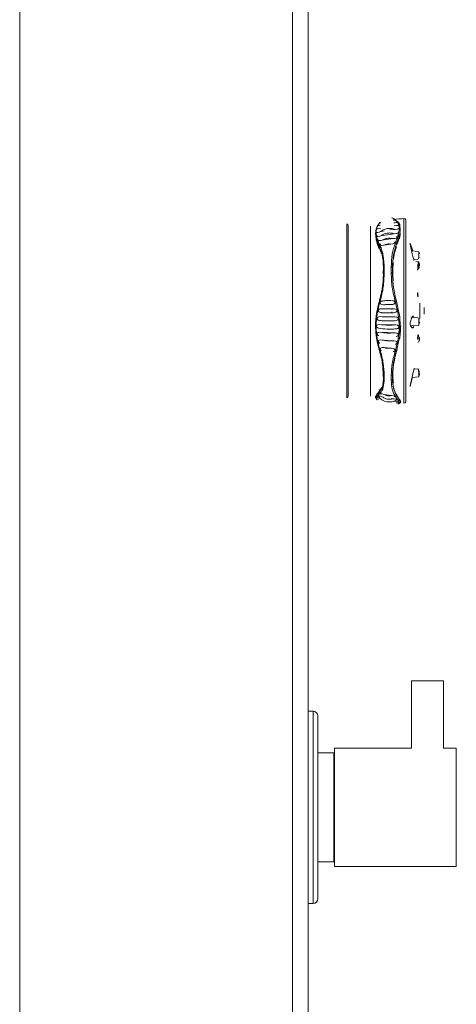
# Model space of a CAD drawing. Header units: millimetres. Extents: x 327.76 to 328.08, y 267.5 to 269.2.
# Tile 2 of 4: x 327.76 to 327.89, y 268.04 to 268.35. Entities that reach past the tile are written whole.
import ezdxf

# ---------------------------------------------------------------- set-up
doc = ezdxf.new("R2010")
doc.units = ezdxf.units.MM
doc.layers.add('SANINDUSA', color=3, linetype='Continuous')

msp = doc.modelspace()

# ---------------------------------------------------------------- linework, layer by layer
at = {"layer": 'SANINDUSA', "linetype": 'Continuous', "lineweight": 15}
for p, q in [((327.75869, 269.06087), (327.75869, 267.82087)), ((327.84377, 267.82087), (327.84377, 269.06087)), ((327.84869, 269.06087), (327.84869, 267.82087)), ((327.87637, 268.28781), (327.87576, 268.28817)), ((327.87638, 268.28758), (327.87637, 268.28781)), ((327.87856, 268.28858), (327.87856, 268.23099)), ((327.87915, 268.28816), (327.87915, 268.2314)), ((327.86073, 268.23346), (327.86073, 268.28694)), ((327.86113, 268.23327), (327.86113, 268.2863)), ((327.86816, 268.2862), (327.86816, 268.2333)), ((327.87108, 268.28442), (327.87238, 268.28474)), ((327.87412, 268.28505), (327.87576, 268.2852)), ((327.87715, 268.28589), (327.87727, 268.28567)), ((327.87727, 268.28567), (327.87725, 268.28675)), ((327.87727, 268.28567), (327.87739, 268.2851)), ((327.8697, 268.28388), (327.8697, 268.28388)), ((327.86972, 268.28399), (327.86972, 268.28388)), ((327.86972, 268.28374), (327.86972, 268.28364)), ((327.87134, 268.28321), (327.87549, 268.28386)), ((327.87177, 268.28184), (327.87506, 268.28233)), ((327.87713, 268.28271), (327.87712, 268.28316)), ((327.87088, 268.27953), (327.87086, 268.27909)), ((327.87088, 268.27984), (327.87088, 268.27959)), ((327.87235, 268.28031), (327.87448, 268.2806)), ((327.87624, 268.28054), (327.87624, 268.28064)), ((327.88305, 268.27834), (327.88095, 268.27848)), ((327.88326, 268.27803), (327.88322, 268.27817)), ((327.8817, 268.27592), (327.88288, 268.27584)), ((327.88303, 268.2751), (327.8823, 268.27514)), ((327.88337, 268.27756), (327.88326, 268.27803)), ((327.87203, 268.27209), (327.87216, 268.27276)), ((327.87203, 268.2712), (327.87203, 268.27209)), ((327.87216, 268.27182), (327.87216, 268.27276)), ((327.87238, 268.2717), (327.87238, 268.27303)), ((327.8746, 268.27347), (327.8746, 268.27162)), ((327.875, 268.27313), (327.87507, 268.27269)), ((327.8752, 268.27483), (327.87507, 268.27269)), ((327.87507, 268.27269), (327.87507, 268.27112)), ((327.87513, 268.27151), (327.87513, 268.27313)), ((327.88269, 268.27262), (327.88289, 268.27261)), ((327.88336, 268.27432), (327.88322, 268.27491)), ((327.87216, 268.27182), (327.87203, 268.2712)), ((327.875, 268.2715), (327.87507, 268.27112)), ((327.87507, 268.27112), (327.87515, 268.26916)), ((327.87088, 268.26285), (327.87086, 268.26284)), ((327.87088, 268.26285), (327.87088, 268.2628)), ((327.87499, 268.26295), (327.87464, 268.26296)), ((327.87235, 268.26169), (327.87448, 268.26172)), ((327.87481, 268.26021), (327.87481, 268.26046)), ((327.87551, 268.26043), (327.8753, 268.26043)), ((327.87624, 268.26265), (327.87624, 268.26267)), ((327.87624, 268.26267), (327.87628, 268.26254)), ((327.88354, 268.26218), (327.88354, 268.25738)), ((327.88482, 268.26086), (327.88482, 268.2587)), ((327.87549, 268.25792), (327.87134, 268.25797)), ((327.87481, 268.25918), (327.87481, 268.25942)), ((327.87529, 268.25921), (327.87552, 268.25921)), ((327.87713, 268.25868), (327.87712, 268.25864)), ((327.88295, 268.25766), (327.88074, 268.25763)), ((327.88334, 268.2569), (327.88315, 268.25747)), ((327.8697, 268.25508), (327.8697, 268.25508)), ((327.86972, 268.25508), (327.86972, 268.25506)), ((327.87739, 268.25482), (327.87739, 268.25502)), ((327.87762, 268.25515), (327.87762, 268.2549)), ((327.88062, 268.25513), (327.88298, 268.25516)), ((327.88319, 268.25534), (327.88335, 268.25593)), ((327.87549, 268.2529), (327.87134, 268.25309)), ((327.87506, 268.25047), (327.87177, 268.25067)), ((327.87727, 268.25146), (327.87725, 268.25111)), ((327.87084, 268.2478), (327.87086, 268.24761)), ((327.87448, 268.24812), (327.87235, 268.24829)), ((327.87641, 268.24786), (327.87637, 268.24738)), ((327.88286, 268.24992), (327.88301, 268.24992)), ((327.87545, 268.24377), (327.87537, 268.2432)), ((327.88287, 268.24164), (327.88169, 268.24155)), ((327.88175, 268.24155), (327.88179, 268.24182)), ((327.8833, 268.24092), (327.88304, 268.24155)), ((327.87203, 268.24004), (327.87203, 268.24073)), ((327.87203, 268.24073), (327.87216, 268.2397)), ((327.87216, 268.23898), (327.87203, 268.24004)), ((327.8721, 268.2398), (327.8721, 268.23933)), ((327.87216, 268.23898), (327.87216, 268.2397)), ((327.87238, 268.2387), (327.87238, 268.23973)), ((327.8746, 268.23965), (327.8746, 268.23821)), ((327.875, 268.23993), (327.87507, 268.24057)), ((327.875, 268.23867), (327.87507, 268.23936)), ((327.87507, 268.24057), (327.87507, 268.23936)), ((327.87513, 268.23866), (327.87513, 268.23992)), ((327.88111, 268.23899), (327.88306, 268.23914)), ((327.88115, 268.23872), (327.88123, 268.239)), ((327.88324, 268.23932), (327.88338, 268.23992)), ((327.88338, 268.23992), (327.88338, 268.23992)), ((327.87088, 268.2346), (327.87086, 268.23522)), ((327.86073, 268.23263), (327.86073, 268.23346)), ((327.86972, 268.23305), (327.86972, 268.23283)), ((327.86972, 268.23278), (327.86972, 268.23273)), ((327.86972, 268.23272), (327.86972, 268.23266)), ((327.86972, 268.23266), (327.86976, 268.2326)), ((327.86976, 268.2326), (327.86996, 268.23231)), ((327.87208, 268.23287), (327.87177, 268.23293)), ((327.87448, 268.23333), (327.87235, 268.2337)), ((327.87506, 268.23234), (327.87452, 268.23243)), ((327.87624, 268.23354), (327.87625, 268.23377)), ((327.87624, 268.23343), (327.87624, 268.23354)), ((327.87692, 268.23072), (327.87739, 268.23126)), ((327.87726, 268.23117), (327.87725, 268.23104)), ((327.8774, 268.23131), (327.8774, 268.23131)), ((327.88089, 268.14428), (327.88089, 268.12328)), ((327.89089, 268.12328), (327.89089, 268.14428)), ((327.85019, 268.13478), (327.84869, 268.13478)), ((327.85019, 268.07478), (327.85019, 268.13478)), ((327.85169, 268.13328), (327.85169, 268.07631)), ((327.85669, 268.12178), (327.85169, 268.12178)), ((327.85669, 268.08778), (327.85669, 268.12178)), ((327.88089, 268.12328), (327.85689, 268.12328)), ((327.85689, 268.08628), (327.85689, 268.12328)), ((327.89489, 268.12328), (327.89089, 268.12328)), ((327.89489, 268.08628), (327.89489, 268.12328)), ((327.85169, 268.08778), (327.85669, 268.08778)), ((327.85689, 268.08628), (327.89489, 268.08628)), ((327.85169, 268.07631), (327.85169, 268.07628)), ((327.84869, 268.07478), (327.85019, 268.07478))]:
    msp.add_line(p, q, dxfattribs=at)
at = {"layer": 'SANINDUSA', "linetype": 'Continuous', "lineweight": 15, "flags": 128}
for points in [[(327.87531, 268.28803), (327.8754, 268.28804), (327.87562, 268.28809), (327.87571, 268.28812), (327.87575, 268.28815), (327.87573, 268.28819)], [(327.87538, 268.28728), (327.87575, 268.2873), (327.87604, 268.28734), (327.87629, 268.28739), (327.87637, 268.28743), (327.87641, 268.28747), (327.8764, 268.28751), (327.87637, 268.28753)], [(327.87002, 268.28439), (327.86998, 268.28432), (327.86999, 268.28426), (327.87003, 268.28423), (327.87014, 268.28421), (327.87036, 268.28422), (327.87082, 268.28434), (327.87108, 268.28442)], [(327.87019, 268.28548), (327.87015, 268.28543), (327.87016, 268.28538), (327.87021, 268.28536), (327.87031, 268.28535), (327.87054, 268.28538), (327.87103, 268.28551), (327.87134, 268.28561)], [(327.87056, 268.28646), (327.87053, 268.28643), (327.87054, 268.28639), (327.87059, 268.28638), (327.8707, 268.28638), (327.87095, 268.28643), (327.87117, 268.28649)], [(327.87118, 268.28734), (327.87116, 268.28732), (327.87118, 268.28729), (327.87124, 268.28729), (327.87135, 268.2873)], [(327.87549, 268.28634), (327.8762, 268.28638), (327.87645, 268.28641), (327.87668, 268.28646), (327.87677, 268.28651), (327.87682, 268.28656), (327.87681, 268.28661), (327.87676, 268.28665)], [(327.87549, 268.28386), (327.8762, 268.28391), (327.87645, 268.28396), (327.87668, 268.28404), (327.87677, 268.2841), (327.87682, 268.28418), (327.87681, 268.28425), (327.87676, 268.28432)], [(327.87576, 268.2852), (327.87644, 268.28524), (327.87667, 268.28528), (327.87687, 268.28534), (327.87696, 268.2854), (327.87701, 268.28547), (327.87699, 268.28553), (327.87694, 268.28558)], [(327.8702, 268.28326), (327.87015, 268.28316), (327.87016, 268.2831), (327.87021, 268.28305), (327.87031, 268.28302), (327.87054, 268.28302), (327.87103, 268.28312), (327.87134, 268.28321)], [(327.87057, 268.28198), (327.87053, 268.28188), (327.87054, 268.28181), (327.87059, 268.28176), (327.8707, 268.28171), (327.87095, 268.2817), (327.87146, 268.28177), (327.87177, 268.28184)], [(327.87448, 268.2806), (327.87514, 268.28069), (327.8754, 268.28077), (327.87562, 268.28089), (327.87571, 268.28098), (327.87575, 268.28109), (327.87573, 268.28119), (327.87567, 268.28127), (327.87557, 268.28133)], [(327.87506, 268.28233), (327.87575, 268.2824), (327.87604, 268.28246), (327.87629, 268.28257), (327.87637, 268.28264), (327.87641, 268.28273), (327.8764, 268.28281), (327.87635, 268.28288), (327.87626, 268.28294)], [(327.87737, 268.28416), (327.87735, 268.28346), (327.87713, 268.28224)], [(327.87128, 268.28069), (327.8712, 268.28059), (327.87116, 268.28048), (327.87118, 268.28039), (327.87124, 268.28032), (327.87137, 268.28026), (327.87163, 268.28023), (327.87216, 268.28028), (327.87235, 268.28031), (327.87235, 268.28031)], [(327.87628, 268.27977), (327.87564, 268.27785), (327.87529, 268.27597)], [(327.88115, 268.27917), (327.88063, 268.28064), (327.8805, 268.2809), (327.88047, 268.28092), (327.88046, 268.28091), (327.88046, 268.28086), (327.88047, 268.28079), (327.8805, 268.28063), (327.8806, 268.2801), (327.88115, 268.27755)], [(327.88135, 268.27845), (327.88121, 268.27897), (327.88115, 268.27917)], [(327.88115, 268.27755), (327.88135, 268.2767), (327.88151, 268.27612), (327.88165, 268.27573), (327.88175, 268.27559), (327.88179, 268.27572), (327.88179, 268.27592)], [(327.88309, 268.276), (327.88325, 268.27643), (327.88331, 268.27658)], [(327.8746, 268.27347), (327.87468, 268.27347), (327.87475, 268.27346), (327.87482, 268.27345), (327.87488, 268.27342), (327.87493, 268.2734), (327.87497, 268.27337), (327.87499, 268.27333), (327.875, 268.2733)], [(327.88287, 268.27296), (327.88288, 268.27269), (327.88289, 268.27261)], [(327.88311, 268.27277), (327.88329, 268.27326), (327.88332, 268.27335)], [(327.88338, 268.27419), (327.88337, 268.2743), (327.88336, 268.27433), (327.88335, 268.27429), (327.88334, 268.27418), (327.88332, 268.27402), (327.88331, 268.27383), (327.8833, 268.27364), (327.8833, 268.27348), (327.8833, 268.27337), (327.88331, 268.27333), (327.88332, 268.27338), (327.88334, 268.27349), (327.88335, 268.27365), (327.88336, 268.27384), (327.88337, 268.27403), (327.88338, 268.27419)], [(327.87235, 268.26294), (327.87172, 268.26285), (327.87149, 268.26275), (327.87128, 268.26258), (327.8712, 268.26245), (327.87116, 268.2623), (327.87118, 268.26216), (327.87124, 268.26204), (327.87137, 268.26191), (327.87163, 268.26178), (327.87216, 268.26169), (327.87235, 268.26169)], [(327.87214, 268.26291), (327.87185, 268.26288), (327.87183, 268.26288)], [(327.87448, 268.26172), (327.87514, 268.26179), (327.8754, 268.26189), (327.87562, 268.26205), (327.87571, 268.26219), (327.87575, 268.26234), (327.87573, 268.26248), (327.87567, 268.2626), (327.87553, 268.26275), (327.87525, 268.26289), (327.87498, 268.26293)], [(327.88285, 268.26433), (327.88287, 268.2642), (327.8829, 268.26415), (327.88292, 268.26416), (327.88294, 268.26425), (327.88295, 268.2644), (327.88295, 268.2646), (327.88294, 268.26481), (327.88293, 268.26502), (327.8829, 268.26521), (327.8829, 268.26526), (327.88287, 268.26538), (327.88284, 268.26544), (327.88282, 268.26542), (327.8828, 268.26533), (327.88279, 268.26518), (327.88279, 268.26499), (327.8828, 268.26478), (327.88282, 268.26456), (327.88284, 268.26438), (327.88285, 268.26433)], [(327.87177, 268.26044), (327.87112, 268.26037), (327.87087, 268.26027), (327.87065, 268.26011), (327.87057, 268.25999), (327.87053, 268.25985), (327.87054, 268.25972), (327.87059, 268.25961), (327.8707, 268.25948), (327.87095, 268.25933), (327.87146, 268.25921), (327.87177, 268.2592)], [(327.87151, 268.26041), (327.87136, 268.26041), (327.87133, 268.26041)], [(327.87506, 268.25919), (327.87575, 268.25926), (327.87604, 268.25935), (327.87629, 268.25953), (327.87637, 268.25965), (327.87641, 268.2598), (327.8764, 268.25993), (327.87635, 268.26004), (327.87622, 268.26018), (327.87595, 268.26033), (327.87539, 268.26044), (327.87506, 268.26046)], [(327.87134, 268.25797), (327.87069, 268.2579), (327.87048, 268.25782), (327.87028, 268.25769), (327.8702, 268.25757), (327.87015, 268.25743), (327.87016, 268.2573), (327.87021, 268.2572), (327.87031, 268.25706), (327.87054, 268.25691), (327.87103, 268.25676), (327.87134, 268.25674)], [(327.87088, 268.2568), (327.871, 268.25678), (327.87105, 268.25678)], [(327.87134, 268.25923), (327.87134, 268.25923), (327.87151, 268.25923)], [(327.87549, 268.25665), (327.8762, 268.25673), (327.87645, 268.25683), (327.87668, 268.25698), (327.87677, 268.2571), (327.87682, 268.25725), (327.87681, 268.25738), (327.87676, 268.25749), (327.87664, 268.25763), (327.87638, 268.25778), (327.87584, 268.2579), (327.87549, 268.25792)], [(327.87575, 268.25668), (327.87586, 268.25668), (327.87597, 268.25669)], [(327.87713, 268.25868), (327.87738, 268.25578), (327.87737, 268.25502)], [(327.88115, 268.25786), (327.88063, 268.25645), (327.8805, 268.256), (327.88047, 268.25585), (327.88046, 268.25573), (327.88046, 268.25563), (327.88047, 268.25553), (327.8805, 268.2554), (327.8806, 268.25514), (327.88115, 268.25446)], [(327.88171, 268.25764), (327.88165, 268.25789), (327.88153, 268.25815), (327.88138, 268.25819), (327.88121, 268.258), (327.88115, 268.25786)], [(327.87108, 268.25553), (327.87036, 268.25544), (327.8701, 268.25528), (327.87002, 268.25518), (327.86998, 268.25504), (327.86999, 268.25491), (327.87003, 268.2548), (327.87014, 268.25466), (327.87036, 268.2545), (327.87059, 268.25442)], [(327.87576, 268.25539), (327.87342, 268.25543), (327.87108, 268.25553)], [(327.87576, 268.25414), (327.87644, 268.25423), (327.87667, 268.25432), (327.87687, 268.25447), (327.87696, 268.2546), (327.87701, 268.25475), (327.87699, 268.25488), (327.87694, 268.25499), (327.8768, 268.25513), (327.87653, 268.25528), (327.87597, 268.25538), (327.87576, 268.25539)], [(327.87598, 268.25416), (327.87601, 268.25416), (327.87625, 268.25419)], [(327.8775, 268.25502), (327.87749, 268.25366), (327.87727, 268.25146)], [(327.88097, 268.25513), (327.88093, 268.25506), (327.88078, 268.25496), (327.88076, 268.25497)], [(327.88115, 268.25446), (327.88135, 268.25444), (327.88151, 268.2547), (327.88164, 268.25514)], [(327.87134, 268.25309), (327.87069, 268.25307), (327.87048, 268.25301), (327.87028, 268.25289), (327.8702, 268.25279), (327.87015, 268.25265), (327.87016, 268.25253), (327.87021, 268.25242), (327.87031, 268.25228), (327.87054, 268.25211), (327.87072, 268.25205)], [(327.87177, 268.25067), (327.87112, 268.25068), (327.87087, 268.25062), (327.87065, 268.25049), (327.87057, 268.25039), (327.87053, 268.25027), (327.87054, 268.25015), (327.87059, 268.25004), (327.8707, 268.2499), (327.87095, 268.24973), (327.87102, 268.2497)], [(327.8761, 268.25174), (327.8762, 268.25175), (327.87645, 268.25184), (327.87668, 268.25199), (327.87677, 268.25211), (327.87682, 268.25225), (327.87681, 268.25238), (327.87676, 268.25249), (327.87664, 268.25262), (327.87638, 268.25276), (327.87584, 268.25288), (327.87549, 268.2529), (327.87549, 268.2529)], [(327.87712, 268.25111), (327.87711, 268.25109), (327.87709, 268.25107), (327.87706, 268.25106), (327.87702, 268.25105), (327.87697, 268.25104), (327.87691, 268.25104), (327.87685, 268.25104), (327.87678, 268.25105)], [(327.88295, 268.25206), (327.88295, 268.25218), (327.88294, 268.25224), (327.88292, 268.25222), (327.88289, 268.25214), (327.88286, 268.25199), (327.88284, 268.2518), (327.88282, 268.25158), (327.8828, 268.25136), (327.88279, 268.25117), (327.88279, 268.25113), (327.8828, 268.251), (327.88281, 268.25095), (327.88283, 268.25096), (327.88285, 268.25105), (327.88288, 268.25119), (327.88291, 268.25139), (327.88293, 268.25161), (327.88294, 268.25182), (327.88295, 268.25201), (327.88295, 268.25206)], [(327.88321, 268.25012), (327.88334, 268.25062), (327.88336, 268.25071)], [(327.88338, 268.25097), (327.88337, 268.25115), (327.88336, 268.25135), (327.88335, 268.25152), (327.88334, 268.25163), (327.88332, 268.25168), (327.88331, 268.25166), (327.8833, 268.25156), (327.8833, 268.2514), (327.8833, 268.25122), (327.88331, 268.25102), (327.88332, 268.25085), (327.88334, 268.25074), (327.88335, 268.25069), (327.88336, 268.25071), (327.88337, 268.25081), (327.88338, 268.25097)], [(327.87235, 268.24829), (327.87172, 268.2483), (327.87149, 268.24825), (327.87128, 268.24813), (327.8712, 268.24802), (327.87116, 268.24789), (327.87118, 268.24776), (327.87124, 268.24765), (327.87137, 268.2475), (327.87152, 268.2474)], [(327.87524, 268.24704), (327.8754, 268.24709), (327.87562, 268.24724), (327.87571, 268.24736), (327.87575, 268.2475), (327.87573, 268.24763), (327.87567, 268.24774), (327.87553, 268.24787), (327.87525, 268.24801), (327.8747, 268.24811), (327.87448, 268.24812), (327.87448, 268.24812)], [(327.87577, 268.24934), (327.87604, 268.24942), (327.87629, 268.24959), (327.87637, 268.2497), (327.87641, 268.24984), (327.8764, 268.24996), (327.87635, 268.25006), (327.87622, 268.2502), (327.87595, 268.25034), (327.87539, 268.25045), (327.87506, 268.25047), (327.87506, 268.25047)], [(327.87641, 268.24786), (327.87579, 268.24559), (327.87546, 268.24378)], [(327.87624, 268.24736), (327.87622, 268.24734), (327.8762, 268.24732), (327.87617, 268.2473), (327.87612, 268.24729), (327.87607, 268.24729), (327.87601, 268.24729), (327.87595, 268.2473), (327.87589, 268.24731)], [(327.87176, 268.24393), (327.87194, 268.24272), (327.87203, 268.24073)], [(327.87533, 268.24377), (327.87525, 268.24328), (327.87507, 268.24057)], [(327.88179, 268.24184), (327.88178, 268.24185), (327.88174, 268.24171), (327.88165, 268.2414), (327.88153, 268.24089), (327.88138, 268.24023), (327.88121, 268.23949), (327.88115, 268.23921)], [(327.8746, 268.23965), (327.87468, 268.23965), (327.87475, 268.23966), (327.87482, 268.23968), (327.87488, 268.23971), (327.87493, 268.23975), (327.87497, 268.23979), (327.87499, 268.23984), (327.875, 268.23989)], [(327.87507, 268.23936), (327.87517, 268.23762), (327.87525, 268.23725)], [(327.88115, 268.23921), (327.88063, 268.23687), (327.8805, 268.23633), (327.88047, 268.23622), (327.88046, 268.23616), (327.88046, 268.23614), (327.88047, 268.23615), (327.8805, 268.23623), (327.8806, 268.2366), (327.88115, 268.23872)], [(327.87058, 268.23213), (327.87036, 268.23221), (327.87019, 268.23227), (327.87006, 268.23231), (327.87, 268.23232), (327.86998, 268.23231), (327.86999, 268.2323)], [(327.87134, 268.23235), (327.87069, 268.23257), (327.87048, 268.23264), (327.87028, 268.23269), (327.8702, 268.2327), (327.87015, 268.23268), (327.87016, 268.23265)], [(327.87177, 268.23293), (327.87112, 268.23312), (327.87087, 268.23318), (327.87065, 268.23321), (327.87057, 268.2332), (327.87053, 268.23318), (327.87054, 268.23313)], [(327.87235, 268.2337), (327.87172, 268.23384), (327.87149, 268.23387), (327.87128, 268.23387), (327.8712, 268.23385), (327.87116, 268.2338), (327.87118, 268.23374)], [(327.87571, 268.23293), (327.87575, 268.23299), (327.87573, 268.23305), (327.87567, 268.2331), (327.87553, 268.23316), (327.87525, 268.23323), (327.8747, 268.23331), (327.87448, 268.23333)], [(327.87637, 268.23206), (327.87641, 268.2321), (327.8764, 268.23214), (327.87635, 268.23218), (327.87622, 268.23222), (327.87595, 268.23226), (327.87539, 268.23232), (327.87506, 268.23234)], [(327.87679, 268.23141), (327.87682, 268.23144), (327.87681, 268.23147), (327.87676, 268.23149), (327.87664, 268.23152), (327.87638, 268.23154), (327.87584, 268.23157), (327.87549, 268.23158)], [(327.877, 268.23098), (327.87701, 268.23099), (327.87698, 268.23101), (327.8769, 268.23102), (327.87674, 268.23104), (327.8764, 268.23105), (327.87617, 268.23105)], [(327.87725, 268.23104), (327.87742, 268.23107), (327.8775, 268.23116), (327.87753, 268.23131)], [(327.88589, 268.14428), (327.88724, 268.14428), (327.88848, 268.14428), (327.88954, 268.14428), (327.89033, 268.14428), (327.89078, 268.14428), (327.89088, 268.14428), (327.8906, 268.14428), (327.88997, 268.14428), (327.88904, 268.14428), (327.88788, 268.14428), (327.88657, 268.14429), (327.88521, 268.14429), (327.88389, 268.14428), (327.88273, 268.14428), (327.8818, 268.14428), (327.88118, 268.14428), (327.8809, 268.14428), (327.88099, 268.14428), (327.88145, 268.14428), (327.88223, 268.14428), (327.88329, 268.14428), (327.88454, 268.14428), (327.88589, 268.14428)]]:
    msp.add_lwpolyline(points, dxfattribs=at)
at = {"layer": 'SANINDUSA', "linetype": 'Continuous', "lineweight": 15}
for centre, radius, start, end in [((327.87901, 268.25978), 0.0288, 90.8855, 97.4236), ((327.87513, 268.28588), 0.0023, 22.1947, 57.2851), ((327.87857, 268.28798), 0.0006, 17.7429, 90.8855), ((327.86041, 268.2863), 0.00072, 0, 63.3333), ((327.87679, 268.28673), 0.000325, 2.2225, 91.9404), ((327.88172, 268.28418), 0.01199, 181.9599, 205.1169), ((327.85926, 268.28777), 0.01857, 337.0888, 345.6379), ((327.87676, 268.28312), 0.000362, 7.0234, 86.3251), ((327.87125, 268.27979), 0.000375, 114.2781, 172.4246), ((327.88282, 268.27632), 0.0033, 120.3545, 127.2146), ((327.89332, 268.27323), 0.01046, 169.702, 181.5001), ((327.88302, 268.27489), 0.000207, 1.2047, 87.7933), ((327.88289, 268.27317), 0.000215, 263.2486, 325.3171), ((327.87292, 268.2689), 0.00643, 251.4743, 253.5067), ((327.87412, 268.27181), 0.01775, 258.5243, 276.0333), ((327.88297, 268.25539), 0.000229, 271.8174, 0.3786), ((327.88116, 268.25625), 0.00221, 351.5989, 1.9286), ((327.88289, 268.24146), 0.00018, 32.1756, 99.1263), ((327.88305, 268.23934), 0.000198, 274.0559, 2.4426), ((327.86308, 268.23887), 0.02032, 2.9868, 5.7919), ((327.86041, 268.23327), 0.00072, 296.6667, 0), ((327.87401, 268.23557), 0.00424, 214.4686, 304.974), ((327.87585, 268.23347), 0.000392, 276.2112, 353.3999), ((327.87548, 268.23105), 0.00207, 7.1283, 30.8693), ((327.87857, 268.23159), 0.0006, 269.1145, 342.2571), ((327.85019, 268.13328), 0.0015, 0, 90), ((327.85019, 268.07628), 0.0015, 270, 0)]:
    msp.add_arc(centre, radius, start, end, dxfattribs=at)
for points, knots in [([(327.8711, 268.28013), (327.87076, 268.28088), (327.87009, 268.28236), (327.86983, 268.2843), (327.87009, 268.28606), (327.87076, 268.28695), (327.8711, 268.28739)], [0, 0, 0, 0, 0.249993, 0.5, 0.750007, 1, 1, 1, 1]), ([(327.87088, 268.28711), (327.87088, 268.28714), (327.87089, 268.2872), (327.87094, 268.28729), (327.87101, 268.28736), (327.87107, 268.28738), (327.8711, 268.28739)], [0, 0, 0, 0, 0.2289585, 0.4999352, 0.7709316, 1, 1, 1, 1]), ([(327.87479, 268.28876), (327.87482, 268.28878), (327.87491, 268.28889), (327.87547, 268.2885), (327.87589, 268.28821)], [0, 0, 0, 0, 0.262446, 1, 1, 1, 1]), ([(327.87088, 268.28711), (327.87054, 268.28667), (327.86987, 268.28579), (327.86977, 268.28459), (327.86972, 268.28399)], [0, 0, 0, 0, 0.499984, 1, 1, 1, 1]), ([(327.87108, 268.28442), (327.87141, 268.28466), (327.87205, 268.28515), (327.87327, 268.28551), (327.87456, 268.28557), (327.87536, 268.28532), (327.87576, 268.2852)], [0, 0, 0, 0, 0.251182, 0.500702, 0.749774, 1, 1, 1, 1]), ([(327.87678, 268.28705), (327.87693, 268.28656), (327.87721, 268.28558), (327.87693, 268.28418), (327.87678, 268.28348)], [0, 0, 0, 0, 0.5, 1, 1, 1, 1]), ([(327.87712, 268.28316), (327.87726, 268.28388), (327.87754, 268.28531), (327.87726, 268.28626), (327.87712, 268.28674)], [0, 0, 0, 0, 0.499995, 1, 1, 1, 1]), ([(327.86972, 268.28375), (327.86971, 268.28379), (327.86969, 268.28388), (327.86971, 268.28395), (327.86972, 268.28399)], [0, 0, 0, 0, 0.500232, 1, 1, 1, 1]), ([(327.86972, 268.28399), (327.86977, 268.28335), (327.86987, 268.28208), (327.87054, 268.28059), (327.87088, 268.27984)], [0, 0, 0, 0, 0.500015, 1, 1, 1, 1]), ([(327.87088, 268.27959), (327.87054, 268.28038), (327.86987, 268.28194), (327.86977, 268.28324), (327.86972, 268.28388)], [0, 0, 0, 0, 0.500011, 1, 1, 1, 1]), ([(327.87134, 268.28321), (327.87164, 268.2834), (327.87223, 268.28377), (327.8733, 268.28406), (327.87442, 268.28412), (327.87513, 268.28395), (327.87549, 268.28386)], [0, 0, 0, 0, 0.251181, 0.500631, 0.749664, 1, 1, 1, 1]), ([(327.87177, 268.28184), (327.87201, 268.28197), (327.87249, 268.28223), (327.87333, 268.28243), (327.8742, 268.28248), (327.87477, 268.28238), (327.87506, 268.28233)], [0, 0, 0, 0, 0.251317, 0.5006029, 0.7494922, 1, 1, 1, 1]), ([(327.87238, 268.27303), (327.87233, 268.27438), (327.87226, 268.2764), (327.87173, 268.2787), (327.87131, 268.27966), (327.8711, 268.28013)], [0, 0, 0, 0, 0.499602, 0.749819, 1, 1, 1, 1]), ([(327.87235, 268.28031), (327.87251, 268.28039), (327.87283, 268.28053), (327.87337, 268.28064), (327.87393, 268.28068), (327.8743, 268.28063), (327.87448, 268.2806)], [0, 0, 0, 0, 0.25165, 0.500612, 0.749153, 1, 1, 1, 1]), ([(327.87589, 268.28095), (327.8755, 268.27983), (327.87473, 268.2776), (327.87464, 268.27485), (327.8746, 268.27347)], [0, 0, 0, 0, 0.499882, 1, 1, 1, 1]), ([(327.875, 268.2733), (327.87504, 268.27465), (327.87512, 268.27735), (327.87586, 268.27954), (327.87624, 268.28064)], [0, 0, 0, 0, 0.500119, 1, 1, 1, 1]), ([(327.875, 268.27313), (327.87504, 268.27448), (327.87512, 268.27718), (327.87586, 268.27942), (327.87624, 268.28054)], [0, 0, 0, 0, 0.500073, 1, 1, 1, 1]), ([(327.87624, 268.28064), (327.87623, 268.28067), (327.87622, 268.28072), (327.87618, 268.28078), (327.87613, 268.28084), (327.87607, 268.28088), (327.87599, 268.28092), (327.87592, 268.28094), (327.87589, 268.28095)], [0, 0, 0, 0, 0.21499, 0.352573, 0.500344, 0.648191, 0.785628, 1, 1, 1, 1]), ([(327.87163, 268.27773), (327.87163, 268.27773), (327.87163, 268.27773), (327.87182, 268.27693), (327.87207, 268.27556), (327.87213, 268.27383), (327.87216, 268.27295)], [0, 0, 0, 0, 0.000943, 0.007718, 0.499777, 1, 1, 1, 1]), ([(327.88324, 268.27805), (327.88324, 268.27797), (327.88324, 268.2778), (327.88322, 268.27741), (327.88319, 268.27697), (327.88315, 268.27654), (327.88312, 268.27621), (327.8831, 268.27602), (327.88309, 268.27601), (327.88309, 268.27601)], [0, 0, 0, 0, 0.159089, 0.318178, 0.477266, 0.636355, 0.795444, 0.954533, 1, 1, 1, 1]), ([(327.88323, 268.2749), (327.88322, 268.27492), (327.88321, 268.27498), (327.88319, 268.27488), (327.88315, 268.27464), (327.88312, 268.27426), (327.88309, 268.27383), (327.88307, 268.27339), (327.88307, 268.27316), (327.88307, 268.27305)], [0, 0, 0, 0, 0.1037956, 0.2530576, 0.4024558, 0.551983, 0.7014596, 0.8507835, 1, 1, 1, 1]), ([(327.88307, 268.27305), (327.88307, 268.27296), (327.88307, 268.27279), (327.88309, 268.27271), (327.8831, 268.27276), (327.88311, 268.27277)], [0, 0, 0, 0, 0.415214, 0.830618, 1, 1, 1, 1]), ([(327.8711, 268.26273), (327.87131, 268.26349), (327.87173, 268.26499), (327.87226, 268.26805), (327.87233, 268.27024), (327.87238, 268.2717)], [0, 0, 0, 0, 0.2501813, 0.5003982, 1, 1, 1, 1]), ([(327.87216, 268.27162), (327.87213, 268.27069), (327.87209, 268.2693), (327.8719, 268.26762), (327.87177, 268.26677), (327.8717, 268.26634), (327.87167, 268.26613), (327.87165, 268.26602), (327.87164, 268.26597), (327.87163, 268.26594), (327.87163, 268.26593), (327.87163, 268.26592), (327.87163, 268.26592), (327.87163, 268.26592), (327.87163, 268.26592)], [0, 0, 0, 0, 0.499866, 0.749943, 0.875005, 0.937546, 0.968817, 0.984451, 0.992267, 0.996165, 0.998144, 0.99907, 0.999527, 1, 1, 1, 1]), ([(327.87238, 268.2717), (327.87236, 268.27169), (327.87231, 268.27169), (327.87225, 268.27167), (327.8722, 268.27165), (327.87217, 268.27163), (327.87216, 268.27162)], [0, 0, 0, 0, 0.249823, 0.499847, 0.749948, 1, 1, 1, 1]), ([(327.8746, 268.27162), (327.87464, 268.27013), (327.87473, 268.26717), (327.8755, 268.26411), (327.87589, 268.26258)], [0, 0, 0, 0, 0.500118, 1, 1, 1, 1]), ([(327.875, 268.27147), (327.875, 268.27148), (327.87499, 268.2715), (327.87497, 268.27153), (327.87493, 268.27155), (327.87488, 268.27158), (327.87482, 268.2716), (327.87475, 268.27161), (327.87468, 268.27162), (327.87463, 268.27162), (327.8746, 268.27162)], [0, 0, 0, 0, 0.124825, 0.249908, 0.375006, 0.500008, 0.624998, 0.750107, 0.875224, 1, 1, 1, 1]), ([(327.87624, 268.26267), (327.87586, 268.26416), (327.87512, 268.26716), (327.87504, 268.27005), (327.875, 268.2715)], [0, 0, 0, 0, 0.4999274, 1, 1, 1, 1]), ([(327.87624, 268.26265), (327.87586, 268.26415), (327.87516, 268.26695), (327.87507, 268.26966), (327.87503, 268.27092)], [0, 0, 0, 0, 0.53365, 1, 1, 1, 1]), ([(327.87088, 268.2628), (327.87056, 268.26153), (327.86993, 268.25898), (327.86962, 268.25634), (327.86972, 268.25506), (327.86972, 268.25506)], [0, 0, 0, 0, 0.499985, 0.999999, 1, 1, 1, 1]), ([(327.86972, 268.25508), (327.86977, 268.25639), (327.86987, 268.25901), (327.87054, 268.26157), (327.87088, 268.26285)], [0, 0, 0, 0, 0.49999, 1, 1, 1, 1]), ([(327.87448, 268.26298), (327.8743, 268.26298), (327.87393, 268.26299), (327.87337, 268.26299), (327.87283, 268.26297), (327.87251, 268.26295), (327.87235, 268.26294)], [0, 0, 0, 0, 0.250745, 0.499024, 0.747963, 1, 1, 1, 1]), ([(327.8711, 268.24748), (327.87076, 268.24869), (327.87009, 268.25112), (327.86983, 268.255), (327.87009, 268.25891), (327.87076, 268.26146), (327.8711, 268.26273)], [0, 0, 0, 0, 0.249993, 0.5, 0.750007, 1, 1, 1, 1]), ([(327.87506, 268.26046), (327.87477, 268.26046), (327.87421, 268.26046), (327.87333, 268.26046), (327.87249, 268.26045), (327.87201, 268.26044), (327.87177, 268.26044)], [0, 0, 0, 0, 0.250426, 0.499118, 0.748383, 1, 1, 1, 1]), ([(327.87235, 268.26169), (327.87251, 268.2617), (327.87283, 268.26171), (327.87337, 268.26172), (327.87393, 268.26173), (327.8743, 268.26172), (327.87448, 268.26172)], [0, 0, 0, 0, 0.25165, 0.500612, 0.749153, 1, 1, 1, 1]), ([(327.87624, 268.26265), (327.87623, 268.26265), (327.87622, 268.26265), (327.87617, 268.26265), (327.87613, 268.26264), (327.87607, 268.26263), (327.87599, 268.26261), (327.87593, 268.26259), (327.87589, 268.26258)], [0, 0, 0, 0, 0.222143, 0.357306, 0.500337, 0.643394, 0.778534, 1, 1, 1, 1]), ([(327.87549, 268.25792), (327.87513, 268.25791), (327.87442, 268.2579), (327.8733, 268.2579), (327.87223, 268.25792), (327.87164, 268.25795), (327.87134, 268.25797)], [0, 0, 0, 0, 0.25025, 0.499095, 0.748525, 1, 1, 1, 1]), ([(327.87134, 268.25674), (327.87164, 268.25671), (327.87223, 268.25666), (327.8733, 268.25663), (327.87442, 268.25662), (327.87513, 268.25664), (327.87549, 268.25665)], [0, 0, 0, 0, 0.251181, 0.500631, 0.749664, 1, 1, 1, 1]), ([(327.87177, 268.2592), (327.87201, 268.2592), (327.87249, 268.25919), (327.87333, 268.25918), (327.8742, 268.25918), (327.87477, 268.25918), (327.87506, 268.25919)], [0, 0, 0, 0, 0.251317, 0.500603, 0.749492, 1, 1, 1, 1]), ([(327.87678, 268.25857), (327.87693, 268.2573), (327.87721, 268.25475), (327.87693, 268.25228), (327.87678, 268.25105)], [0, 0, 0, 0, 0.5, 1, 1, 1, 1]), ([(327.87712, 268.25111), (327.87726, 268.25234), (327.87754, 268.2548), (327.87726, 268.25736), (327.87712, 268.25864)], [0, 0, 0, 0, 0.5000052, 1, 1, 1, 1]), ([(327.88317, 268.25742), (327.88318, 268.2574), (327.88319, 268.25733), (327.88322, 268.25706), (327.88324, 268.25666), (327.88324, 268.25636), (327.88324, 268.25622)], [0, 0, 0, 0, 0.133831, 0.42282, 0.711514, 1, 1, 1, 1]), ([(327.87084, 268.2478), (327.87053, 268.24859), (327.86991, 268.25018), (327.8696, 268.25639), (327.8697, 268.25513), (327.8697, 268.25513)], [0, 0, 0, 0, 0.500041, 0.999987, 1, 1, 1, 1]), ([(327.86972, 268.25506), (327.86977, 268.25376), (327.86987, 268.25117), (327.87054, 268.24874), (327.87088, 268.24752)], [0, 0, 0, 0, 0.500015, 1, 1, 1, 1]), ([(327.87576, 268.25539), (327.87536, 268.25537), (327.87456, 268.25533), (327.87327, 268.25534), (327.87205, 268.2554), (327.87141, 268.25548), (327.87108, 268.25553)], [0, 0, 0, 0, 0.250138, 0.498998, 0.748487, 1, 1, 1, 1]), ([(327.88324, 268.25622), (327.88324, 268.25608), (327.88324, 268.2558), (327.88322, 268.25551), (327.8832, 268.25542), (327.8832, 268.25539)], [0, 0, 0, 0, 0.379266, 0.758531, 1, 1, 1, 1]), ([(327.87549, 268.2529), (327.87513, 268.25288), (327.87442, 268.25283), (327.8733, 268.25285), (327.87223, 268.25293), (327.87164, 268.25304), (327.87134, 268.25309)], [0, 0, 0, 0, 0.25025, 0.499095, 0.748525, 1, 1, 1, 1]), ([(327.87506, 268.25047), (327.87477, 268.25045), (327.87421, 268.25041), (327.87333, 268.25043), (327.87249, 268.25051), (327.87201, 268.25062), (327.87177, 268.25067)], [0, 0, 0, 0, 0.2504256, 0.4991183, 0.7483834, 1, 1, 1, 1]), ([(327.88314, 268.25221), (327.88314, 268.25224), (327.88312, 268.25232), (327.88309, 268.25225), (327.88307, 268.25203), (327.88307, 268.25179), (327.88307, 268.25167)], [0, 0, 0, 0, 0.184224, 0.456149, 0.728075, 1, 1, 1, 1]), ([(327.87202, 268.24107), (327.87198, 268.24189), (327.8719, 268.24386), (327.87124, 268.2462), (327.87086, 268.24757)], [0, 0, 0, 0, 0.416187, 1, 1, 1, 1]), ([(327.87088, 268.24752), (327.87088, 268.24751), (327.87089, 268.24749), (327.87094, 268.24747), (327.87101, 268.24746), (327.87107, 268.24747), (327.8711, 268.24748)], [0, 0, 0, 0, 0.2338831, 0.499957, 0.7659551, 1, 1, 1, 1]), ([(327.87176, 268.24392), (327.87175, 268.24398), (327.87167, 268.24506), (327.87129, 268.2463), (327.87092, 268.24748)], [0, 0, 0, 0, 0.052189, 1, 1, 1, 1]), ([(327.87238, 268.23973), (327.87233, 268.24091), (327.87226, 268.24268), (327.87173, 268.24537), (327.87131, 268.24677), (327.8711, 268.24748)], [0, 0, 0, 0, 0.499599, 0.749817, 1, 1, 1, 1]), ([(327.87448, 268.24812), (327.8743, 268.24811), (327.87393, 268.24808), (327.87337, 268.2481), (327.87283, 268.24817), (327.87251, 268.24825), (327.87235, 268.24829)], [0, 0, 0, 0, 0.250745, 0.499024, 0.747963, 1, 1, 1, 1]), ([(327.87162, 268.24471), (327.87162, 268.2447), (327.87163, 268.24464), (327.87165, 268.24455), (327.87168, 268.2444), (327.87172, 268.24418), (327.8718, 268.24378), (327.87191, 268.24309), (327.87209, 268.24169), (327.87213, 268.24062), (327.87216, 268.23986)], [0, 0, 0, 0, 0.003794, 0.031122, 0.052602, 0.090963, 0.159465, 0.281785, 0.500165, 1, 1, 1, 1]), ([(327.87589, 268.24731), (327.8755, 268.24595), (327.87473, 268.24322), (327.87464, 268.24084), (327.8746, 268.23965)], [0, 0, 0, 0, 0.499878, 1, 1, 1, 1]), ([(327.875, 268.23989), (327.87504, 268.24105), (327.87512, 268.24337), (327.87586, 268.24603), (327.87624, 268.24736)], [0, 0, 0, 0, 0.500128, 1, 1, 1, 1]), ([(327.88307, 268.2415), (327.88307, 268.2415), (327.88307, 268.24151), (327.88309, 268.24131), (327.88312, 268.24098), (327.88315, 268.24056), (327.88319, 268.24012), (327.88322, 268.23973), (327.88324, 268.23942), (327.88324, 268.23935), (327.88324, 268.23931)], [0, 0, 0, 0, 0.124818, 0.249694, 0.374657, 0.499734, 0.624919, 0.750061, 0.875076, 1, 1, 1, 1]), ([(327.8711, 268.234), (327.87131, 268.23425), (327.87173, 268.23476), (327.87226, 268.23621), (327.87233, 268.2377), (327.87238, 268.2387)], [0, 0, 0, 0, 0.2501833, 0.5004007, 1, 1, 1, 1]), ([(327.87216, 268.23883), (327.87213, 268.23819), (327.87209, 268.23723), (327.87189, 268.2363), (327.87177, 268.23588), (327.8717, 268.23568), (327.87166, 268.23559), (327.87164, 268.23555), (327.87163, 268.23553), (327.87162, 268.23552), (327.87162, 268.23551), (327.87162, 268.23551), (327.87162, 268.23551), (327.87162, 268.23551)], [0, 0, 0, 0, 0.499836, 0.749932, 0.875015, 0.937559, 0.968829, 0.98446, 0.992269, 0.996168, 0.99811, 0.999057, 1, 1, 1, 1]), ([(327.87216, 268.23986), (327.87217, 268.23985), (327.8722, 268.23982), (327.87225, 268.23978), (327.87231, 268.23975), (327.87236, 268.23974), (327.87238, 268.23973)], [0, 0, 0, 0, 0.250038, 0.500128, 0.750154, 1, 1, 1, 1]), ([(327.87238, 268.2387), (327.87236, 268.2387), (327.87231, 268.23871), (327.87225, 268.23874), (327.8722, 268.23878), (327.87217, 268.23881), (327.87216, 268.23883)], [0, 0, 0, 0, 0.2498456, 0.4998715, 0.7499615, 1, 1, 1, 1]), ([(327.875, 268.23848), (327.875, 268.23846), (327.87499, 268.23842), (327.87497, 268.23837), (327.87493, 268.23832), (327.87488, 268.23828), (327.87482, 268.23824), (327.87475, 268.23822), (327.87468, 268.23821), (327.87463, 268.23821), (327.8746, 268.23821)], [0, 0, 0, 0, 0.124813, 0.249892, 0.374995, 0.500006, 0.625007, 0.750117, 0.875231, 1, 1, 1, 1]), ([(327.8746, 268.23821), (327.87464, 268.23719), (327.87473, 268.23514), (327.8755, 268.23377), (327.87589, 268.23308)], [0, 0, 0, 0, 0.500122, 1, 1, 1, 1]), ([(327.87624, 268.23354), (327.87586, 268.23425), (327.87512, 268.23565), (327.87504, 268.23766), (327.875, 268.23867)], [0, 0, 0, 0, 0.499927, 1, 1, 1, 1]), ([(327.87624, 268.23343), (327.87586, 268.23411), (327.87512, 268.23546), (327.87504, 268.23747), (327.875, 268.23848)], [0, 0, 0, 0, 0.499872, 1, 1, 1, 1]), ([(327.86816, 268.2332), (327.86816, 268.23316), (327.86816, 268.23305), (327.86816, 268.23338), (327.86816, 268.23358)], [0, 0, 0, 0, 0.373791, 1, 1, 1, 1]), ([(327.87088, 268.23432), (327.87056, 268.23404), (327.86993, 268.23347), (327.86962, 268.23243), (327.86972, 268.23266), (327.86972, 268.23266)], [0, 0, 0, 0, 0.499983, 0.999999, 1, 1, 1, 1]), ([(327.86991, 268.23331), (327.86993, 268.23337), (327.87003, 268.23367), (327.8705, 268.2342), (327.87086, 268.23461)], [0, 0, 0, 0, 0.224787, 1, 1, 1, 1]), ([(327.86992, 268.23234), (327.86997, 268.23255), (327.87007, 268.23296), (327.87076, 268.23365), (327.8711, 268.234)], [0, 0, 0, 0, 0.500014, 1, 1, 1, 1]), ([(327.87088, 268.23432), (327.87088, 268.23429), (327.87089, 268.23423), (327.87094, 268.23413), (327.87101, 268.23405), (327.87107, 268.23402), (327.8711, 268.234)], [0, 0, 0, 0, 0.228958, 0.499935, 0.770932, 1, 1, 1, 1]), ([(327.87506, 268.23234), (327.87477, 268.23228), (327.87421, 268.23215), (327.87333, 268.23222), (327.87249, 268.23246), (327.87201, 268.23277), (327.87177, 268.23293)], [0, 0, 0, 0, 0.250426, 0.499118, 0.748383, 1, 1, 1, 1]), ([(327.87448, 268.23333), (327.8743, 268.2333), (327.87393, 268.23323), (327.87337, 268.23328), (327.87283, 268.23342), (327.87251, 268.23361), (327.87235, 268.2337)], [0, 0, 0, 0, 0.250745, 0.499024, 0.747963, 1, 1, 1, 1]), ([(327.87712, 268.23212), (327.87711, 268.23207), (327.8771, 268.23199), (327.87703, 268.23187), (327.87691, 268.23179), (327.87683, 268.23177), (327.87678, 268.23176)], [0, 0, 0, 0, 0.24103, 0.499988, 0.758953, 1, 1, 1, 1])]:
    msp.add_open_spline(points, degree=3, knots=knots, dxfattribs=at)
for points in [[(327.87589, 268.28821), (327.87678, 268.28705)], [(327.8769, 268.28703), (327.87624, 268.28791)], [(327.87678, 268.28348), (327.87589, 268.28095)], [(327.87624, 268.28064), (327.87712, 268.28316)], [(327.87712, 268.28316), (327.87624, 268.28054)], [(327.87088, 268.27984), (327.87162, 268.27776)], [(327.87088, 268.27959), (327.87161, 268.2775)], [(327.88323, 268.27815), (327.88324, 268.27805)], [(327.87161, 268.2775), (327.87162, 268.27776)], [(327.87216, 268.27276), (327.87216, 268.27295)], [(327.875, 268.2733), (327.875, 268.27147)], [(327.87216, 268.27162), (327.87216, 268.27182)], [(327.87503, 268.27092), (327.875, 268.27147)], [(327.87162, 268.26587), (327.87088, 268.2628)], [(327.87161, 268.26587), (327.87088, 268.26285)], [(327.87162, 268.26587), (327.87161, 268.26587)], [(327.87598, 268.26366), (327.87617, 268.26294)], [(327.87619, 268.26286), (327.87628, 268.26254)], [(327.87589, 268.26258), (327.87678, 268.25857)], [(327.87624, 268.26267), (327.87712, 268.25864)], [(327.87712, 268.25864), (327.87624, 268.26265)], [(327.8697, 268.25508), (327.86973, 268.25551)], [(327.87678, 268.25105), (327.87589, 268.24731)], [(327.87624, 268.24736), (327.87712, 268.25111)], [(327.87088, 268.24752), (327.87162, 268.24472)], [(327.87216, 268.2397), (327.87216, 268.23986)], [(327.87216, 268.23883), (327.87216, 268.23898)], [(327.875, 268.23989), (327.875, 268.23848)], [(327.87161, 268.23582), (327.87088, 268.2346)], [(327.87162, 268.23551), (327.87088, 268.23432)], [(327.87162, 268.23551), (327.87161, 268.23582)], [(327.86972, 268.23273), (327.86985, 268.23322)], [(327.86991, 268.23251), (327.86979, 268.23267)], [(327.86985, 268.23322), (327.86991, 268.23331)], [(327.8702, 268.23195), (327.86992, 268.23234)], [(327.8703, 268.23383), (327.87088, 268.2346)], [(327.87088, 268.2346), (327.87088, 268.23432)], [(327.87589, 268.23308), (327.87678, 268.23176)], [(327.87624, 268.23354), (327.87712, 268.23212)], [(327.87712, 268.23212), (327.87624, 268.23343)], [(327.8774, 268.23131), (327.87712, 268.23212)], [(327.87678, 268.23176), (327.87707, 268.231)], [(327.87707, 268.231), (327.87678, 268.23069)]]:
    msp.add_open_spline(points, degree=1, dxfattribs=at)

doc.saveas('drawing.dxf')
